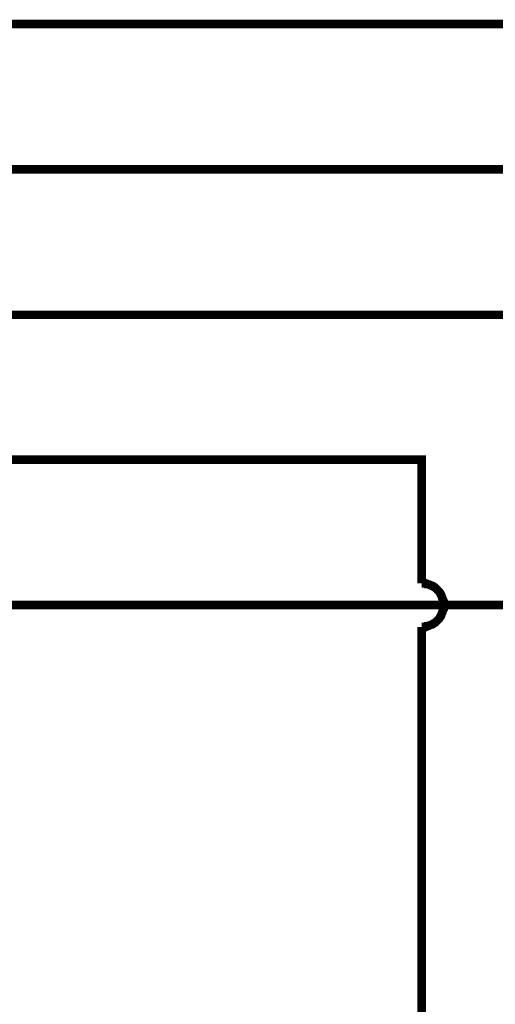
# Model space of a CAD drawing. Extents: x 0 to 22, y 0 to 17.
# Tile 45 of 62: x 13.146 to 13.801, y 10.65 to 12.006. Entities that reach past the tile are written whole.
import ezdxf

# ---------------------------------------------------------------- set-up
doc = ezdxf.new("R2010")
doc.units = 0
doc.layers.add('SHEET', color=255, linetype='CONTINUOUS')

msp = doc.modelspace()

# ---------------------------------------------------------------- linework, layer by layer
at = {"layer": 'SHEET', "const_width": 0.0118}
for points in [[(15.0999, 11.2295), (15.0999, 12), (12.8004, 12), (12.7002, 11.8998)], [(14.3003, 11.2295), (14.3003, 11.7997), (12.7002, 11.7997)], [(12.7002, 11.6995), (12.9998, 11.3998), (13.7001, 11.3998), (13.7001, 11.2295)], [(13.9004, 11.2295), (13.9004, 11.5993), (12.9998, 11.5993), (12.8004, 11.6995)], [(13.7302, 11.1995), (13.7302, 11.2012), (13.7302, 11.2028), (13.7302, 11.2045), (13.7293, 11.2053), (13.7293, 11.207), (13.7285, 11.2087), (13.7285, 11.2095), (13.7277, 11.2112), (13.7268, 11.2129), (13.7268, 11.2137), (13.726, 11.2154), (13.7252, 11.2162), (13.7243, 11.2179), (13.7235, 11.2187), (13.7227, 11.2195), (13.7218, 11.2204), (13.7202, 11.222), (13.7193, 11.2229), (13.7185, 11.2237), (13.7168, 11.2245), (13.716, 11.2254), (13.7143, 11.2262), (13.7135, 11.2262), (13.7118, 11.227), (13.7101, 11.2279), (13.7093, 11.2279), (13.7076, 11.2287), (13.706, 11.2287), (13.7051, 11.2295), (13.7035, 11.2295), (13.7018, 11.2295), (13.7001, 11.2295)], [(13.7001, 11.2295), (13.7001, 11.2295), (13.7001, 11.2295), (13.7001, 11.2295), (13.7001, 11.2295), (13.7001, 11.2295), (13.7001, 11.2295), (13.7001, 11.2295), (13.7001, 11.2295), (13.7001, 11.2295), (13.7001, 11.2295), (13.7001, 11.2295), (13.7001, 11.2295), (13.7001, 11.2295), (13.7001, 11.2295), (13.7001, 11.2295), (13.7001, 11.2295), (13.7001, 11.2295), (13.7001, 11.2295), (13.7001, 11.2295), (13.7001, 11.2295), (13.7001, 11.2295), (13.7001, 11.2295), (13.7001, 11.2295), (13.7001, 11.2295), (13.7001, 11.2295), (13.7001, 11.2295), (13.7001, 11.2295), (13.7001, 11.2295), (13.7001, 11.2295), (13.7001, 11.2295), (13.7001, 11.2295), (13.7001, 11.2295)], [(12.4999, 11.1995), (15.9704, 11.1995)], [(13.7001, 11.1694), (13.7018, 11.1694), (13.7035, 11.1694), (13.7051, 11.1694), (13.706, 11.1703), (13.7076, 11.1703), (13.7093, 11.1711), (13.7101, 11.1711), (13.7118, 11.172), (13.7135, 11.1728), (13.7143, 11.1728), (13.716, 11.1736), (13.7168, 11.1745), (13.7185, 11.1753), (13.7193, 11.1761), (13.7202, 11.177), (13.7218, 11.1786), (13.7227, 11.1795), (13.7235, 11.1803), (13.7243, 11.1811), (13.7252, 11.1828), (13.726, 11.1836), (13.7268, 11.1853), (13.7268, 11.1861), (13.7277, 11.1878), (13.7285, 11.1895), (13.7285, 11.1903), (13.7293, 11.192), (13.7293, 11.1937), (13.7302, 11.1945), (13.7302, 11.1962), (13.7302, 11.1978), (13.7302, 11.1995)], [(13.7001, 11.1694), (13.7001, 8.5993), (18.5996, 8.5993)]]:
    msp.add_lwpolyline(points, dxfattribs=at)

doc.saveas('drawing.dxf')
